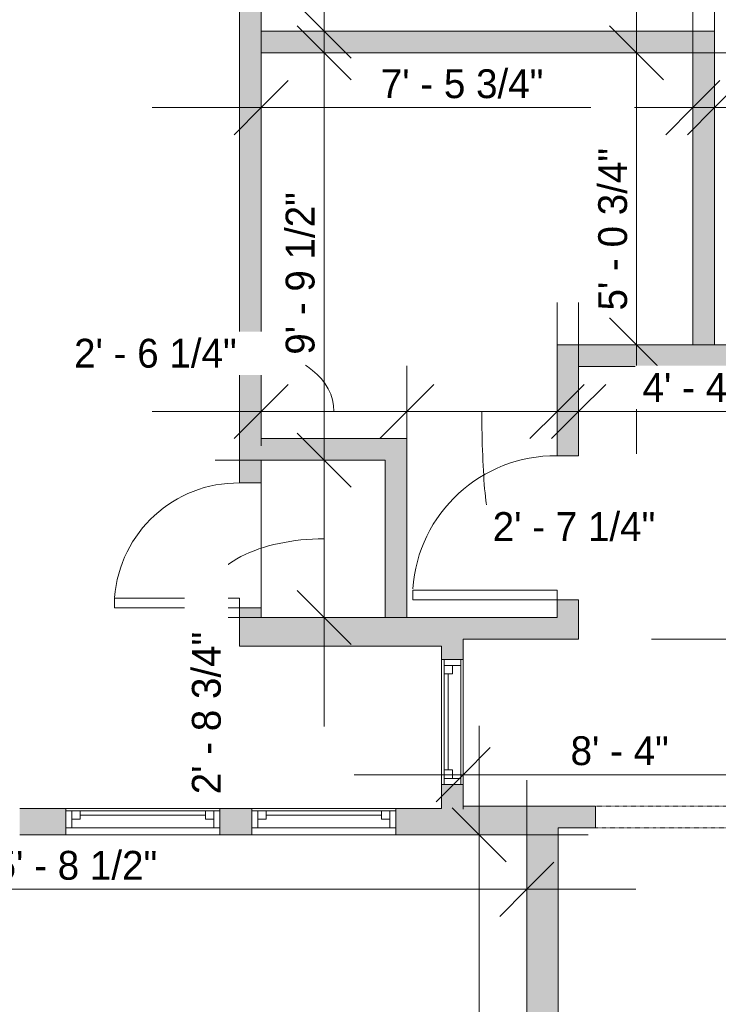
# Model space of a CAD drawing. Header units: inches. Extents: x -481 to 700, y -448 to 1032.
# Tile 14 of 17: x 325 to 470, y 721 to 926. Entities that reach past the tile are written whole.
import ezdxf

# ---------------------------------------------------------------- set-up
doc = ezdxf.new("R2010")
doc.units = ezdxf.units.IN
doc.header["$MEASUREMENT"] = 0
doc.linetypes.add('Overhead', pattern=[0.15625, 0.09375, -0.0625])
for name, color, linetype, lineweight in [('A-ANNO-DIMS', 211, 'Continuous', 9), ('A-ANNO-DIMS-192', 211, 'Continuous', 9), ('A-DETL-GENF', 92, 'Overhead', 9), ('A-DETL-MEDM', 90, 'Continuous', 9), ('A-DOOR', 31, 'Continuous', 9), ('A-FLOR', 192, 'Continuous', 9), ('A-GLAZ', 151, 'Continuous', 9), ('A-WALL', 90, 'Continuous', 9), ('A-WALL-PATT', 111, 'Continuous', 9)]:
    doc.layers.add(name, color=color, linetype=linetype, lineweight=lineweight)
doc.styles.add('Inter', font='txt', dxfattribs={"height": 6})
doc.dimstyles.new('Linear_-_1_32__Inter__Imperial__SMALL', dxfattribs={"dimscale": 12, "dimtxt": 7.948799, "dimasz": 0.9375, "dimexe": 1.889764, "dimexo": 1.259843, "dimgap": 0, "dimtad": 1, "dimrnd": 0.25, "dimzin": 1, "dimdsep": 46, "dimlunit": 4, "dimtxsty": 'Inter', "dimblk1": 'OBLIQUE', "dimblk2": 'OBLIQUE', "dimsah": 1, "dimcen": 0.09, "dimdle": 1.889764, "dimazin": 0, "dimtfac": 1, "dimtdec": 4, "dimtix": 1, "dimtmove": 0, "dimatfit": 3, "dimfxl": 1, "dimtvp": 1, "dimtfill": 1, "dimfrac": 2, "dimtolj": 1, "dimtzin": 0, "dimarcsym": 2})
doc.dimstyles.new('Linear_-_1_32__Inter__Imperial__SMALL_1', dxfattribs={"dimscale": 12, "dimtxt": 7.948799, "dimasz": 0.9375, "dimexe": 1.889764, "dimexo": 1.259843, "dimgap": 0, "dimtad": 1, "dimrnd": 0.25, "dimzin": 1, "dimdsep": 46, "dimlunit": 4, "dimtxsty": 'Inter', "dimblk1": 'OBLIQUE', "dimblk2": 'OBLIQUE', "dimsah": 1, "dimcen": 0.09, "dimdle": 1.889764, "dimazin": 0, "dimtfac": 1, "dimtdec": 4, "dimtix": 1, "dimtmove": 1, "dimatfit": 3, "dimfxl": 1, "dimtvp": 1, "dimtfill": 1, "dimfrac": 2, "dimtolj": 1, "dimtzin": 0, "dimarcsym": 2})
doc.dimstyles.new('Linear_-_1_32__Inter__Imperial__SMALL_2', dxfattribs={"dimscale": 12, "dimtxt": 7.948799, "dimasz": 0.9375, "dimexe": 1.889764, "dimexo": 1.259843, "dimgap": 0, "dimtad": 1, "dimrnd": 0.25, "dimzin": 1, "dimdsep": 46, "dimlunit": 4, "dimtxsty": 'Inter', "dimblk1": 'OBLIQUE', "dimblk2": 'OBLIQUE', "dimsah": 1, "dimcen": 0.09, "dimdle": 1.889764, "dimazin": 0, "dimtfac": 1, "dimtdec": 4, "dimtix": 1, "dimtmove": 2, "dimatfit": 3, "dimfxl": 1, "dimtvp": 1, "dimtfill": 1, "dimfrac": 2, "dimtolj": 1, "dimtzin": 0, "dimarcsym": 2})

# ---------------------------------------------------------------- blocks, each defined once
blk = doc.blocks.new('Planitar - Single Door_Flush Panel - 2_-6_ x 6_-8_-4178346-Main Floor Dimension Plan')
at = {"layer": 'A-DOOR'}
for p, q in [((12.99, -2.25), (12.99, -32.25)), ((15, -2.25), (12.99, -2.25)), ((15, -2.25), (15, -32.25)), ((15, -32.25), (12.99, -32.25))]:
    blk.add_line(p, q, dxfattribs=at)
blk.add_arc((14.77, -2.55), 29.77, 179.4225, 266.009, dxfattribs=at)
blk = doc.blocks.new('Planitar - Opening - 3_-8_ x 6_-8_-4181262-Main Floor Dimension Plan')
at = {"layer": 'A-DETL-GENF'}
for p, q in [((21.68, 2.25), (-22.32, 2.25)), ((-22.32, -2.25), (21.68, -2.25))]:
    blk.add_line(p, q, dxfattribs=at)
at = {"layer": 'A-DETL-MEDM'}
for p, q in [((-22.32, 2.25), (-22.32, -2.25)), ((21.68, -2.25), (21.68, 2.25))]:
    blk.add_line(p, q, dxfattribs=at)
blk = doc.blocks.new('Planitar-Double-Hung-Single - Default 1-4192178-Main Floor Dimension Plan')
at = {"layer": 'A-GLAZ'}
for p, q in [((-13, 2.25), (-13, -2.25)), ((13, 2.25), (-13, 2.25)), ((13, -2.25), (13, 2.25)), ((-13, 1.75), (-10, 1.75)), ((-11.75, 1.75), (-11.75, -1.75)), ((-11.75, 0), (-10, 0)), ((-10, 1.75), (-1.1875, 1.75)), ((-10, 1.75), (-10, 0)), ((-1.1875, 1.75), (1.1875, 1.75)), ((1.1875, 1.75), (10, 1.75)), ((10, 1.75), (13, 1.75)), ((10, 1.75), (10, 0)), ((11.75, 0), (10, 0)), ((11.75, 1.75), (11.75, -1.75)), ((-13, -1.75), (-11.75, -1.75)), ((11.75, -1.75), (-11.75, -1.75)), ((11.75, -1.75), (13, -1.75)), ((-13, -2.25), (13, -2.25))]:
    blk.add_line(p, q, dxfattribs=at)
at = {"layer": 'A-GLAZ', "lineweight": 18}
blk.add_line((-10, 0.875), (10, 0.875), dxfattribs=at)
blk = doc.blocks.new('Planitar-Double-Hung-Single - Default 1-4192384-Main Floor Dimension Plan')
at = {"layer": 'A-GLAZ'}
for p, q in [((-15, 2.75), (-15, -2.75)), ((15, 2.75), (-15, 2.75)), ((-15, 2.25), (-12, 2.25)), ((-13.75, 2.25), (-13.75, -1.25)), ((-12, 2.25), (-1.1875, 2.25)), ((-12, 2.25), (-12, 0.5)), ((-1.1875, 2.25), (1.1875, 2.25)), ((1.1875, 2.25), (12, 2.25)), ((12, 2.25), (15, 2.25)), ((12, 2.25), (12, 0.5)), ((13.75, 2.25), (13.75, -1.25)), ((15, -2.75), (15, 2.75)), ((-13.75, 0.5), (-12, 0.5)), ((13.75, 0.5), (12, 0.5)), ((-15, -1.25), (-13.75, -1.25)), ((13.75, -1.25), (-13.75, -1.25)), ((13.75, -1.25), (15, -1.25)), ((-15, -2.75), (15, -2.75))]:
    blk.add_line(p, q, dxfattribs=at)
at = {"layer": 'A-GLAZ', "lineweight": 18}
blk.add_line((-12, 1.375), (12, 1.375), dxfattribs=at)
blk = doc.blocks.new('Planitar-Double-Hung-Single - Default 1-4192378-Main Floor Dimension Plan')
at = {"layer": 'A-GLAZ'}
for p, q in [((-16, 2.75), (-16, -2.75)), ((16, 2.75), (-16, 2.75)), ((-16, 2.25), (-13, 2.25)), ((-14.75, 2.25), (-14.75, -1.25)), ((-13, 2.25), (-1.1875, 2.25)), ((-13, 2.25), (-13, 0.5)), ((-1.1875, 2.25), (1.1875, 2.25)), ((1.1875, 2.25), (13, 2.25)), ((13, 2.25), (16, 2.25)), ((13, 2.25), (13, 0.5)), ((14.75, 2.25), (14.75, -1.25)), ((16, -2.75), (16, 2.75)), ((-14.75, 0.5), (-13, 0.5)), ((14.75, 0.5), (13, 0.5)), ((-16, -1.25), (-14.75, -1.25)), ((14.75, -1.25), (-14.75, -1.25)), ((14.75, -1.25), (16, -1.25)), ((-16, -2.75), (16, -2.75))]:
    blk.add_line(p, q, dxfattribs=at)
at = {"layer": 'A-GLAZ', "lineweight": 18}
blk.add_line((-13, 1.375), (13, 1.375), dxfattribs=at)
blk = doc.blocks.new('Planitar - Single Door_Flush Panel - 2_-2_ x 6_-8_-4191490-Main Floor Dimension Plan')
at = {"layer": 'A-DOOR'}
for p, q in [((10.99, -2.25), (10.99, -28.25)), ((13, -2.25), (10.99, -2.25)), ((13, -2.25), (13, -28.25)), ((13, -28.25), (10.99, -28.25))]:
    blk.add_line(p, q, dxfattribs=at)
blk.add_arc((12.77, -2.55), 25.77, 179.3329, 265.7034, dxfattribs=at)
blk = doc.blocks.new('DIMBLOCK36-Main Floor Dimension Plan')
at = {"layer": 'A-ANNO-DIMS-192'}
for p, q in [((242.12, 738.01), (242.12, 767.85)), ((430.62, 738.01), (430.62, 767.85)), ((219.44, 745.17), (453.29, 745.17)), ((242.12, 745.17), (242.12, 738.01)), ((430.62, 745.17), (430.62, 738.01))]:
    blk.add_line(p, q, dxfattribs=at)
at = {"layer": 'A-ANNO-DIMS-192', "lineweight": 35}
for p, q in [((242.12, 745.17), (247.74, 750.79)), ((430.62, 745.17), (436.24, 750.79)), ((242.12, 745.17), (236.49, 739.54)), ((430.62, 745.17), (424.99, 739.54))]:
    blk.add_line(p, q, dxfattribs=at)
at = {"layer": 'A-ANNO-DIMS-192', "color": 0, "insert": (315.45, 753.16), "char_height": 6, "width": 50.1967, "attachment_point": 1, "line_spacing_factor": 0.9936, "style": 'Inter', "bg_fill": 3, "box_fill_scale": 1.25, "bg_fill_color": 256, "bg_fill_true_color": 13158600, "bg_fill_transparency": 0}
blk.add_mtext('15\' - 8 1/2"', dxfattribs=at)
blk = doc.blocks.new('_Oblique')
at = {"color": 0, "linetype": 'ByBlock', "lineweight": -2}
blk.add_line((-0.5, -0.5), (0.5, 0.5), dxfattribs=at)
blk = doc.blocks.new('DIMBLOCK43-Main Floor Dimension Plan')
at = {"layer": 'A-ANNO-DIMS-192'}
for p, q in [((417.37, 761.86), (417.37, 791.7)), ((517.37, 761.86), (517.37, 791.7)), ((394.69, 769.02), (540.04, 769.02)), ((417.37, 769.02), (417.37, 761.86)), ((517.37, 769.02), (517.37, 761.86))]:
    blk.add_line(p, q, dxfattribs=at)
at = {"layer": 'A-ANNO-DIMS-192', "lineweight": 35}
for p, q in [((417.37, 769.02), (422.99, 774.64)), ((517.37, 769.02), (522.99, 774.64)), ((417.37, 769.02), (411.74, 763.39)), ((517.37, 769.02), (511.74, 763.39))]:
    blk.add_line(p, q, dxfattribs=at)
at = {"layer": 'A-ANNO-DIMS-192', "color": 0, "insert": (439.68, 777.01), "char_height": 6, "width": 30.1657, "attachment_point": 1, "line_spacing_factor": 0.9936, "style": 'Inter', "bg_fill": 3, "box_fill_scale": 1.25, "bg_fill_color": 256, "bg_fill_true_color": 13158600, "bg_fill_transparency": 0}
blk.add_mtext('8\' - 4"', dxfattribs=at)
blk = doc.blocks.new('DIMBLOCK44-Main Floor Dimension Plan')
at = {"layer": 'A-ANNO-DIMS-192'}
for p, q in [((375.37, 900.65), (375.37, 930.49)), ((465.12, 900.65), (465.12, 930.49)), ((352.69, 907.82), (487.79, 907.82)), ((375.37, 907.82), (375.37, 900.65)), ((465.12, 907.82), (465.12, 900.65))]:
    blk.add_line(p, q, dxfattribs=at)
at = {"layer": 'A-ANNO-DIMS-192', "lineweight": 35}
for p, q in [((375.37, 907.82), (380.99, 913.44)), ((465.12, 907.82), (470.74, 913.44)), ((375.37, 907.82), (369.74, 902.19)), ((465.12, 907.82), (459.49, 902.19))]:
    blk.add_line(p, q, dxfattribs=at)
at = {"layer": 'A-ANNO-DIMS-192', "color": 0, "insert": (400.22, 915.8), "char_height": 6, "width": 48.0505, "attachment_point": 1, "line_spacing_factor": 0.9936, "style": 'Inter', "bg_fill": 3, "box_fill_scale": 1.25, "bg_fill_color": 256, "bg_fill_true_color": 13158600, "bg_fill_transparency": 0}
blk.add_mtext('7\' - 5 3/4"', dxfattribs=at)
blk = doc.blocks.new('DIMBLOCK45-Main Floor Dimension Plan')
at = {"layer": 'A-ANNO-DIMS-192'}
for p, q in [((469.62, 900.65), (469.62, 930.49)), ((497.87, 873.6), (497.87, 930.49)), ((446.94, 907.82), (497.87, 907.82)), ((469.62, 907.82), (469.62, 900.65)), ((497.87, 907.82), (497.87, 873.6))]:
    blk.add_line(p, q, dxfattribs=at)
at = {"layer": 'A-ANNO-DIMS-192', "lineweight": 35}
for p, q in [((469.62, 907.82), (475.24, 913.44)), ((497.87, 907.82), (503.49, 913.44)), ((469.62, 907.82), (463.99, 902.19)), ((497.87, 907.82), (492.24, 902.19))]:
    blk.add_line(p, q, dxfattribs=at)
at = {"layer": 'A-ANNO-DIMS-192'}
blk.add_ellipse((465.26, 907.82), major_axis=(0, 35.18), ratio=0.525217, start_param=4.712389, end_param=6.283185, dxfattribs=at)
at = {"layer": 'A-ANNO-DIMS-192', "color": 0, "insert": (426.12, 946.02), "char_height": 6, "width": 46.9774, "attachment_point": 1, "line_spacing_factor": 0.9936, "style": 'Inter', "bg_fill": 3, "box_fill_scale": 1.25, "bg_fill_color": 256, "bg_fill_true_color": 13158600, "bg_fill_transparency": 0}
blk.add_mtext('2\' - 4 1/4"', dxfattribs=at)
blk = doc.blocks.new('DIMBLOCK81-Main Floor Dimension Plan')
at = {"layer": 'A-ANNO-DIMS-192'}
for p, q in [((453.42, 941.9), (453.42, 835.8)), ((446.25, 919.23), (476.09, 919.23)), ((453.42, 919.23), (446.25, 919.23)), ((446.25, 858.48), (476.09, 858.48)), ((453.42, 858.48), (446.25, 858.48))]:
    blk.add_line(p, q, dxfattribs=at)
at = {"layer": 'A-ANNO-DIMS-192', "lineweight": 35}
for p, q in [((453.42, 919.23), (447.79, 924.85)), ((453.42, 919.23), (459.04, 913.6)), ((453.42, 858.48), (447.79, 864.1)), ((453.42, 858.48), (459.04, 852.85))]:
    blk.add_line(p, q, dxfattribs=at)
at = {"layer": 'A-ANNO-DIMS-192', "color": 0, "insert": (445.43, 865.61), "char_height": 6, "width": 48.6466, "attachment_point": 1, "rotation": 90, "line_spacing_factor": 0.9936, "style": 'Inter', "bg_fill": 3, "box_fill_scale": 1.25, "bg_fill_color": 256, "bg_fill_true_color": 13158600, "bg_fill_transparency": 0}
blk.add_mtext('5\' - 0 3/4"', dxfattribs=at)
blk = doc.blocks.new('DIMBLOCK82-Main Floor Dimension Plan')
at = {"layer": 'A-ANNO-DIMS-192'}
for p, q in [((388.42, 941.9), (388.42, 779.05)), ((381.26, 919.23), (411.1, 919.23)), ((388.42, 919.23), (381.26, 919.23)), ((381.26, 801.73), (411.1, 801.73)), ((388.42, 801.73), (381.26, 801.73))]:
    blk.add_line(p, q, dxfattribs=at)
at = {"layer": 'A-ANNO-DIMS-192', "lineweight": 35}
for p, q in [((388.42, 919.23), (382.8, 924.85)), ((388.42, 919.23), (394.05, 913.6)), ((388.42, 801.73), (382.8, 807.35)), ((388.42, 801.73), (394.05, 796.1))]:
    blk.add_line(p, q, dxfattribs=at)
at = {"layer": 'A-ANNO-DIMS-192', "color": 0, "insert": (380.44, 856.41), "char_height": 6, "width": 46.262, "attachment_point": 1, "rotation": 90, "line_spacing_factor": 0.9936, "style": 'Inter', "bg_fill": 3, "box_fill_scale": 1.25, "bg_fill_color": 256, "bg_fill_true_color": 13158600, "bg_fill_transparency": 0}
blk.add_mtext('9\' - 9 1/2"', dxfattribs=at)
blk = doc.blocks.new('DIMBLOCK83-Main Floor Dimension Plan')
at = {"layer": 'A-ANNO-DIMS-192'}
for p, q in [((388.42, 1032.15), (388.42, 901.05)), ((381.26, 1009.48), (411.1, 1009.48)), ((388.42, 1009.48), (381.26, 1009.48)), ((381.26, 923.73), (411.1, 923.73)), ((388.42, 923.73), (381.26, 923.73))]:
    blk.add_line(p, q, dxfattribs=at)
at = {"layer": 'A-ANNO-DIMS-192', "lineweight": 35}
for p, q in [((388.42, 1009.48), (382.8, 1015.1)), ((388.42, 1009.48), (394.05, 1003.85)), ((388.42, 923.73), (382.8, 929.35)), ((388.42, 923.73), (394.05, 918.1))]:
    blk.add_line(p, q, dxfattribs=at)
at = {"layer": 'A-ANNO-DIMS-192', "color": 0, "insert": (380.44, 947.38), "char_height": 6, "width": 46.1428, "attachment_point": 1, "rotation": 90, "line_spacing_factor": 0.9936, "style": 'Inter', "bg_fill": 3, "box_fill_scale": 1.25, "bg_fill_color": 256, "bg_fill_true_color": 13158600, "bg_fill_transparency": 0}
blk.add_mtext('7\' - 1 3/4"', dxfattribs=at)
blk = doc.blocks.new('DIMBLOCK92-Main Floor Dimension Plan')
at = {"layer": 'A-ANNO-DIMS-192'}
for p, q in [((420.66, 779.15), (420.66, 548.8)), ((413.5, 756.48), (443.34, 756.48)), ((420.66, 756.48), (413.5, 756.48)), ((413.5, 571.48), (443.34, 571.48)), ((420.66, 571.48), (413.5, 571.48))]:
    blk.add_line(p, q, dxfattribs=at)
at = {"layer": 'A-ANNO-DIMS-192', "lineweight": 35}
for p, q in [((420.66, 756.48), (415.03, 762.1)), ((420.66, 756.48), (426.28, 750.85)), ((420.66, 571.48), (415.03, 577.1)), ((420.66, 571.48), (426.28, 565.85))]:
    blk.add_line(p, q, dxfattribs=at)
at = {"layer": 'A-ANNO-DIMS-192', "color": 0, "insert": (412.67, 649.97), "char_height": 6, "width": 33.6234, "attachment_point": 1, "rotation": 90, "line_spacing_factor": 0.9936, "style": 'Inter', "bg_fill": 3, "box_fill_scale": 1.25, "bg_fill_color": 256, "bg_fill_true_color": 13158600, "bg_fill_transparency": 0}
blk.add_mtext('15\' - 5"', dxfattribs=at)
blk = doc.blocks.new('DIMBLOCK93-Main Floor Dimension Plan')
at = {"layer": 'A-ANNO-DIMS-192'}
for p, q in [((483.47, 876.65), (483.47, 797.23)), ((476.31, 853.98), (506.15, 853.98)), ((483.47, 853.98), (476.31, 853.98)), ((456.49, 797.23), (506.15, 797.23)), ((483.47, 797.23), (456.49, 797.23))]:
    blk.add_line(p, q, dxfattribs=at)
at = {"layer": 'A-ANNO-DIMS-192', "lineweight": 35}
for p, q in [((483.47, 853.98), (477.85, 859.6)), ((483.47, 853.98), (489.1, 848.35)), ((483.47, 797.23), (477.85, 802.85)), ((483.47, 797.23), (489.1, 791.6))]:
    blk.add_line(p, q, dxfattribs=at)
at = {"layer": 'A-ANNO-DIMS-192', "color": 0, "insert": (475.49, 805.18), "char_height": 6, "width": 49.0043, "attachment_point": 1, "rotation": 90, "line_spacing_factor": 0.9936, "style": 'Inter', "bg_fill": 3, "box_fill_scale": 1.25, "bg_fill_color": 256, "bg_fill_true_color": 13158600, "bg_fill_transparency": 0}
blk.add_mtext('4\' - 8 3/4"', dxfattribs=at)
blk = doc.blocks.new('DIMBLOCK94-Main Floor Dimension Plan')
at = {"layer": 'A-ANNO-DIMS-192', "lineweight": 35}
for p, q in [((483.47, 797.23), (477.85, 802.85)), ((483.47, 797.23), (489.1, 791.6)), ((483.47, 762.48), (477.85, 768.1)), ((483.47, 762.48), (489.1, 756.85))]:
    blk.add_line(p, q, dxfattribs=at)
at = {"layer": 'A-ANNO-DIMS-192'}
for p, q in [((456.49, 797.23), (506.15, 797.23)), ((483.47, 797.23), (456.49, 797.23)), ((483.47, 797.23), (483.47, 739.8)), ((476.31, 762.48), (506.15, 762.48)), ((483.47, 762.48), (476.31, 762.48))]:
    blk.add_line(p, q, dxfattribs=at)
blk.add_ellipse((483.47, 758.68), major_axis=(0, 21.17), ratio=0.406191, start_param=4.712389, end_param=6.283185, dxfattribs=at)
at = {"layer": 'A-ANNO-DIMS-192', "color": 0, "insert": (489.05, 714.66), "char_height": 6, "width": 52.8198, "attachment_point": 1, "rotation": 90, "line_spacing_factor": 0.9936, "style": 'Inter', "bg_fill": 3, "box_fill_scale": 1.25, "bg_fill_color": 256, "bg_fill_true_color": 13158600, "bg_fill_transparency": 0}
blk.add_mtext('2\' - 10 3/4"', dxfattribs=at)
blk = doc.blocks.new('DIMBLOCK95-Main Floor Dimension Plan')
at = {"layer": 'A-ANNO-DIMS-192'}
for p, q in [((441.37, 837.45), (441.37, 867.29)), ((493.37, 837.45), (493.37, 867.29)), ((418.69, 844.61), (516.04, 844.61)), ((441.37, 844.61), (441.37, 837.45)), ((493.37, 844.61), (493.37, 837.45))]:
    blk.add_line(p, q, dxfattribs=at)
at = {"layer": 'A-ANNO-DIMS-192', "lineweight": 35}
for p, q in [((441.37, 844.61), (446.99, 850.23)), ((493.37, 844.61), (498.99, 850.23)), ((441.37, 844.61), (435.74, 838.98)), ((493.37, 844.61), (487.74, 838.98))]:
    blk.add_line(p, q, dxfattribs=at)
at = {"layer": 'A-ANNO-DIMS-192', "color": 0, "insert": (454.65, 852.6), "char_height": 6, "width": 30.5234, "attachment_point": 1, "line_spacing_factor": 0.9936, "style": 'Inter', "bg_fill": 3, "box_fill_scale": 1.25, "bg_fill_color": 256, "bg_fill_true_color": 13158600, "bg_fill_transparency": 0}
blk.add_mtext('4\' - 4"', dxfattribs=at)
blk = doc.blocks.new('DIMBLOCK96-Main Floor Dimension Plan')
at = {"layer": 'A-ANNO-DIMS-192'}
for p, q in [((375.37, 837.45), (375.37, 867.29)), ((405.62, 854.1), (405.62, 821.93)), ((405.62, 844.61), (405.62, 854.1)), ((352.69, 844.61), (405.62, 844.61)), ((375.37, 844.61), (375.37, 837.45))]:
    blk.add_line(p, q, dxfattribs=at)
at = {"layer": 'A-ANNO-DIMS-192', "lineweight": 35}
for p, q in [((375.37, 844.61), (380.99, 850.23)), ((405.62, 844.61), (411.24, 850.23)), ((375.37, 844.61), (369.74, 838.98)), ((405.62, 844.61), (399.99, 838.98))]:
    blk.add_line(p, q, dxfattribs=at)
at = {"layer": 'A-ANNO-DIMS-192'}
blk.add_ellipse((375.29, 844.61), major_axis=(15.2, 0), ratio=0.795183, start_param=0, end_param=1.570796, dxfattribs=at)
at = {"layer": 'A-ANNO-DIMS-192', "color": 0, "insert": (336.44, 859.72), "char_height": 6, "width": 46.6197, "attachment_point": 1, "line_spacing_factor": 0.9936, "style": 'Inter', "bg_fill": 3, "box_fill_scale": 1.25, "bg_fill_color": 256, "bg_fill_true_color": 13158600, "bg_fill_transparency": 0}
blk.add_mtext('2\' - 6 1/4"', dxfattribs=at)
blk = doc.blocks.new('DIMBLOCK97-Main Floor Dimension Plan')
at = {"layer": 'A-ANNO-DIMS-192'}
for p, q in [((436.87, 837.45), (436.87, 867.29)), ((405.62, 854.1), (405.62, 821.93)), ((405.62, 844.61), (405.62, 854.1)), ((405.62, 844.61), (459.54, 844.61)), ((436.87, 844.61), (436.87, 837.45))]:
    blk.add_line(p, q, dxfattribs=at)
at = {"layer": 'A-ANNO-DIMS-192', "lineweight": 35}
for p, q in [((405.62, 844.61), (411.24, 850.23)), ((436.87, 844.61), (442.49, 850.23)), ((405.62, 844.61), (399.99, 838.98)), ((436.87, 844.61), (431.24, 838.98))]:
    blk.add_line(p, q, dxfattribs=at)
at = {"layer": 'A-ANNO-DIMS-192'}
blk.add_ellipse((423.49, 844.61), major_axis=(0, 23.98), ratio=0.093829, start_param=1.570796, end_param=3.141593, dxfattribs=at)
at = {"layer": 'A-ANNO-DIMS-192', "color": 0, "insert": (423.49, 823.65), "char_height": 6, "width": 46.1428, "attachment_point": 1, "line_spacing_factor": 0.9936, "style": 'Inter', "bg_fill": 3, "box_fill_scale": 1.25, "bg_fill_color": 256, "bg_fill_true_color": 13158600, "bg_fill_transparency": 0}
blk.add_mtext('2\' - 7 1/4"', dxfattribs=at)
blk = doc.blocks.new('DIMBLOCK98-Main Floor Dimension Plan')
at = {"layer": 'A-ANNO-DIMS-192'}
for p, q in [((388.42, 779.05), (388.42, 857.15)), ((395.59, 834.48), (365.75, 834.48)), ((388.42, 834.48), (395.59, 834.48)), ((395.59, 801.73), (365.75, 801.73)), ((388.42, 801.73), (395.59, 801.73))]:
    blk.add_line(p, q, dxfattribs=at)
at = {"layer": 'A-ANNO-DIMS-192', "lineweight": 35}
for p, q in [((388.42, 834.48), (382.8, 840.1)), ((388.42, 834.48), (394.05, 828.85)), ((388.42, 801.73), (382.8, 807.35)), ((388.42, 801.73), (394.05, 796.1))]:
    blk.add_line(p, q, dxfattribs=at)
at = {"layer": 'A-ANNO-DIMS-192'}
blk.add_ellipse((388.42, 805.48), major_axis=(24.46, 0), ratio=0.515962, start_param=1.570796, end_param=3.141593, dxfattribs=at)
at = {"layer": 'A-ANNO-DIMS-192', "color": 0, "insert": (360.94, 764.94), "char_height": 6, "width": 48.6466, "attachment_point": 1, "rotation": 90, "line_spacing_factor": 0.9936, "style": 'Inter', "bg_fill": 3, "box_fill_scale": 1.25, "bg_fill_color": 256, "bg_fill_true_color": 13158600, "bg_fill_transparency": 0}
blk.add_mtext('2\' - 8 3/4"', dxfattribs=at)

msp = doc.modelspace()

# ---------------------------------------------------------------- hatches: boundary and pattern name
at = {"layer": 'A-WALL-PATT'}
h = msp.add_hatch(color=9, dxfattribs=at)
h.paths.add_polyline_path([(375.367, 795.727), (375.367, 803.727), (370.867, 803.727), (370.867, 795.727)], flags=0)
h.paths.add_polyline_path([(375.367, 829.727), (375.367, 1009.477), (370.867, 1009.477), (370.867, 829.727)], flags=0)
for points in [[(465.117, 919.227), (465.117, 923.727), (375.367, 923.727), (375.367, 919.227), (432.964, 919.227)], [(469.617, 858.477), (469.617, 923.727), (465.117, 923.727), (465.117, 858.477)], [(493.367, 853.977), (497.867, 853.977), (497.867, 858.477), (441.367, 858.477), (441.367, 853.977)], [(401.117, 834.477), (405.617, 834.477), (405.617, 838.977), (375.367, 838.977), (375.367, 834.477)], [(405.617, 801.727), (405.617, 834.477), (401.117, 834.477), (401.117, 801.727)], [(412.867, 795.727), (417.367, 795.727), (417.367, 801.727), (375.367, 801.727), (375.367, 795.727)], [(417.367, 797.227), (441.367, 797.227), (441.367, 801.727), (417.367, 801.727)], [(430.617, 756.477), (433.867, 756.477), (433.867, 762.477), (417.367, 762.477), (417.367, 756.477)]]:
    msp.add_hatch(color=9, dxfattribs=at).paths.add_polyline_path(points, flags=0)
h = msp.add_hatch(color=9, dxfattribs=at)
h.paths.add_polyline_path([(441.367, 801.727), (441.367, 805.396), (436.867, 805.396), (436.867, 801.727)], flags=0)
h.paths.add_polyline_path([(441.367, 835.396), (441.367, 858.477), (436.867, 858.477), (436.867, 835.396)], flags=0)
h = msp.add_hatch(color=9, dxfattribs=at)
h.paths.add_polyline_path([(417.367, 756.477), (417.367, 767.003), (412.867, 767.003), (412.867, 756.477)], flags=0)
h.paths.add_polyline_path([(412.867, 793.003), (417.367, 793.003), (417.367, 795.727), (412.867, 795.727)], flags=0)
h = msp.add_hatch(color=9, dxfattribs=at)
h.paths.add_polyline_path([(517.367, 757.977), (517.367, 762.477), (488.887, 762.477), (488.887, 757.977), (509.874, 757.977)], flags=0)
h.paths.add_polyline_path([(437.117, 757.977), (444.887, 757.977), (444.887, 762.477), (433.867, 762.477), (433.867, 757.977)], flags=0)
h = msp.add_hatch(color=9, dxfattribs=at)
h.paths.add_polyline_path([(412.867, 756.477), (412.867, 761.977), (403.37, 761.977), (403.37, 756.477)], flags=0)
h.paths.add_polyline_path([(373.37, 756.477), (373.37, 761.977), (366.74, 761.977), (366.74, 756.477)], flags=0)
h.paths.add_polyline_path([(325.133, 756.477), (334.74, 756.477), (334.74, 761.977), (325.133, 761.977)], flags=0)
h.paths.add_polyline_path([(254.224, 756.477), (254.224, 761.977), (230.416, 761.977), (230.416, 756.477), (242.117, 756.477)], flags=0)
h.paths.add_polyline_path([(286.224, 756.477), (295.133, 756.477), (295.133, 761.977), (286.224, 761.977)], flags=0)
h.paths.add_polyline_path([(193.686, 756.477), (206.416, 756.477), (206.416, 761.977), (175.875, 761.977), (175.875, 756.477), (186.867, 756.477)], flags=0)
h.paths.add_polyline_path([(121.447, 756.477), (151.875, 756.477), (151.875, 761.977), (121.447, 761.977)], flags=0)
h.paths.add_polyline_path([(86.117, 756.477), (97.447, 756.477), (97.447, 761.977), (77.077, 761.977), (77.077, 756.477)], flags=0)
h.paths.add_polyline_path([(43.077, 756.477), (43.077, 761.977), (-13.744, 761.977), (-13.744, 756.477)], flags=0)
h.paths.add_polyline_path([(-57.133, 756.477), (-47.744, 756.477), (-47.744, 761.977), (-57.133, 761.977)], flags=0)
h = msp.add_hatch(color=9, dxfattribs=at)
h.paths.add_polyline_path([(430.617, 526.727), (437.117, 526.727), (437.117, 533.108), (430.617, 533.108)], flags=0)
h.paths.add_polyline_path([(430.617, 565.108), (437.117, 565.108), (437.117, 757.977), (433.867, 757.977), (433.867, 756.477), (430.617, 756.477), (430.617, 566.977)], flags=0)

# ---------------------------------------------------------------- linework, layer by layer
at = {"layer": 'A-FLOR'}
msp.add_line((375.367, 829.727), (375.367, 803.727), dxfattribs=at)
at = {"layer": 'A-WALL'}
for p, q in [((370.867, 1013.977), (370.867, 829.727)), ((375.367, 923.727), (375.367, 1009.477)), ((469.617, 923.727), (375.367, 923.727)), ((469.617, 858.477), (469.617, 923.727)), ((375.367, 838.977), (375.367, 919.227)), ((375.367, 919.227), (465.117, 919.227)), ((465.117, 919.227), (465.117, 858.477)), ((436.867, 858.477), (436.867, 835.396)), ((465.117, 858.477), (436.867, 858.477)), ((497.867, 858.477), (469.617, 858.477)), ((441.367, 835.396), (441.367, 853.977)), ((441.367, 853.977), (493.367, 853.977)), ((405.617, 838.977), (375.367, 838.977)), ((405.617, 801.727), (405.617, 838.977)), ((375.367, 829.727), (375.367, 834.477)), ((375.367, 834.477), (401.117, 834.477)), ((401.117, 834.477), (401.117, 801.727)), ((436.867, 835.396), (441.367, 835.396)), ((370.867, 829.727), (375.367, 829.727)), ((441.367, 805.396), (436.867, 805.396)), ((436.867, 805.396), (436.867, 801.727)), ((441.367, 797.227), (441.367, 805.396)), ((370.867, 803.727), (370.867, 795.727)), ((375.367, 803.727), (370.867, 803.727)), ((375.367, 801.727), (375.367, 803.727)), ((401.117, 801.727), (375.367, 801.727)), ((436.867, 801.727), (405.617, 801.727)), ((417.367, 793.003), (417.367, 797.227)), ((417.367, 797.227), (441.367, 797.227)), ((370.867, 795.727), (412.867, 795.727)), ((412.867, 795.727), (412.867, 793.003)), ((412.867, 767.003), (412.867, 761.977)), ((417.367, 762.477), (417.367, 767.003)), ((444.887, 762.477), (417.367, 762.477)), ((334.74, 761.977), (325.133, 761.977)), ((373.37, 761.977), (366.74, 761.977)), ((412.867, 761.977), (403.37, 761.977)), ((325.133, 756.477), (334.74, 756.477)), ((366.74, 756.477), (373.37, 756.477)), ((403.37, 756.477), (430.617, 756.477)), ((430.617, 756.477), (430.617, 571.477)), ((437.117, 565.108), (437.117, 757.977)), ((437.117, 757.977), (444.887, 757.977))]:
    msp.add_line(p, q, dxfattribs=at)

# ---------------------------------------------------------------- block references
at = {"layer": 'A-DOOR', "rotation": 269.9999999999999}
for name, p in [('Planitar - Single Door_Flush Panel - 2_-6_ x 6_-8_-4178346-Main Floor Dimension Plan', (439.117, 820.396)), ('Planitar - Single Door_Flush Panel - 2_-2_ x 6_-8_-4191490-Main Floor Dimension Plan', (373.117, 816.727))]:
    msp.add_blockref(name, p, dxfattribs=at)
at = {"layer": 'A-DOOR'}
msp.add_blockref('Planitar - Opening - 3_-8_ x 6_-8_-4181262-Main Floor Dimension Plan', (467.21, 760.227), dxfattribs=at)
at = {"layer": 'A-GLAZ', "rotation": 89.99999999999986}
msp.add_blockref('Planitar-Double-Hung-Single - Default 1-4192178-Main Floor Dimension Plan', (415.117, 780.003), dxfattribs=at)
at = {"layer": 'A-GLAZ'}
for name, p in [('Planitar-Double-Hung-Single - Default 1-4192378-Main Floor Dimension Plan', (350.74, 759.227)), ('Planitar-Double-Hung-Single - Default 1-4192384-Main Floor Dimension Plan', (388.37, 759.227))]:
    msp.add_blockref(name, p, dxfattribs=at)

# ---------------------------------------------------------------- next in the draw order: dimensions: what is measured, and where the dimension line sits
at = {"layer": 'A-ANNO-DIMS'}
for base, p1, p2, override, picture, middle in [((465.117, 907.815), (375.367, 915.77), (465.117, 915.77), {"dimpost": '<>', "dimfxl": 89.75}, 'DIMBLOCK44-Main Floor Dimension Plan', (420.242, 911.407)), ((430.617, 745.17), (242.117, 753.125), (430.617, 753.125), {"dimpost": '<>', "dimfxl": 188.5}, 'DIMBLOCK36-Main Floor Dimension Plan', (336.367, 748.762))]:
    dim = msp.add_linear_dim(base=base, p1=p1, p2=p2, dimstyle='Linear_-_1_32__Inter__Imperial__SMALL', override=override, dxfattribs=at)
    dim.commit()
    dim.dimension.update_dxf_attribs({"geometry": picture, "text_midpoint": middle})

# ---------------------------------------------------------------- next in the draw order: dimensions: what is measured, and where the dimension line sits
for base, p1, p2, dimstyle, override, picture, middle in [((497.867, 907.815), (469.617, 915.77), (497.867, 858.477), 'Linear_-_1_32__Inter__Imperial__SMALL_1', {"dimpost": '<>', "dimfxl": 63.879029}, 'DIMBLOCK45-Main Floor Dimension Plan', (449.605, 942.016)), ((517.367, 769.019), (417.367, 776.974), (517.367, 776.974), 'Linear_-_1_32__Inter__Imperial__SMALL_2', {"dimpost": '<>', "dimfxl": 100}, 'DIMBLOCK43-Main Floor Dimension Plan', (454.767, 773.007))]:
    dim = msp.add_linear_dim(base=base, p1=p1, p2=p2, dimstyle=dimstyle, override=override, dxfattribs=at)
    dim.commit()
    dim.dimension.update_dxf_attribs({"geometry": picture, "text_midpoint": middle, "dimtype": 160})

# ---------------------------------------------------------------- next in the draw order: dimensions: what is measured, and where the dimension line sits
for base, p1, p2, override, picture, middle in [((388.424, 801.727), (396.379, 919.227), (396.379, 801.727), {"dimpost": '<>', "dimfxl": 117.5}, 'DIMBLOCK82-Main Floor Dimension Plan', (384.437, 879.541)), ((453.418, 858.477), (461.372, 919.227), (461.372, 858.477), {"dimpost": '<>', "dimfxl": 60.75}, 'DIMBLOCK81-Main Floor Dimension Plan', (449.43, 889.936))]:
    dim = msp.add_linear_dim(base=base, p1=p1, p2=p2, angle=90, dimstyle='Linear_-_1_32__Inter__Imperial__SMALL_2', override=override, dxfattribs=at)
    dim.commit()
    dim.dimension.update_dxf_attribs({"geometry": picture, "text_midpoint": middle, "dimtype": 160, "text_rotation": 90})
dim = msp.add_linear_dim(base=(420.659, 571.477), p1=(428.614, 756.477), p2=(428.614, 571.477), angle=90, dimstyle='Linear_-_1_32__Inter__Imperial__SMALL', override={"dimpost": '<>', "dimfxl": 185}, dxfattribs=at)
dim.commit()
dim.dimension.update_dxf_attribs({"geometry": 'DIMBLOCK92-Main Floor Dimension Plan', "text_midpoint": (417.619, 663.977)})

# ---------------------------------------------------------------- next in the draw order: dimensions: what is measured, and where the dimension line sits
for base, p1, p2, override, picture, middle in [((388.424, 923.727), (396.379, 1009.477), (396.379, 923.727), {"dimpost": '<>', "dimfxl": 85.75}, 'DIMBLOCK83-Main Floor Dimension Plan', (384.832, 966.602)), ((483.473, 797.227), (491.428, 853.977), (441.367, 797.227), {"dimpost": '<>', "dimfxl": 75.674574}, 'DIMBLOCK93-Main Floor Dimension Plan', (479.881, 825.602))]:
    dim = msp.add_linear_dim(base=base, p1=p1, p2=p2, angle=90, dimstyle='Linear_-_1_32__Inter__Imperial__SMALL', override=override, dxfattribs=at)
    dim.commit()
    dim.dimension.update_dxf_attribs({"geometry": picture, "text_midpoint": middle})
dim = msp.add_linear_dim(base=(405.617, 844.61), p1=(375.367, 852.565), p2=(405.617, 838.977), dimstyle='Linear_-_1_32__Inter__Imperial__SMALL_1', override={"dimpost": '<>', "dimfxl": 33.161475}, dxfattribs=at)
dim.commit()
dim.dimension.update_dxf_attribs({"geometry": 'DIMBLOCK96-Main Floor Dimension Plan', "text_midpoint": (359.753, 855.716), "dimtype": 160})

# ---------------------------------------------------------------- next in the draw order: dimensions: what is measured, and where the dimension line sits
dim = msp.add_linear_dim(base=(493.367, 844.61), p1=(441.367, 852.565), p2=(493.367, 852.565), dimstyle='Linear_-_1_32__Inter__Imperial__SMALL', override={"dimpost": '<>', "dimfxl": 52}, dxfattribs=at)
dim.commit()
dim.dimension.update_dxf_attribs({"geometry": 'DIMBLOCK95-Main Floor Dimension Plan', "text_midpoint": (467.367, 847.61)})
for base, p1, p2, override, picture, middle in [((388.424, 834.477), (380.469, 801.727), (380.469, 834.477), {"dimpost": '<>', "dimfxl": 32.75}, 'DIMBLOCK98-Main Floor Dimension Plan', (364.941, 789.264)), ((483.473, 762.477), (441.367, 797.227), (491.428, 762.477), {"dimpost": '<>', "dimfxl": 60.939651}, 'DIMBLOCK94-Main Floor Dimension Plan', (493.055, 741.072))]:
    dim = msp.add_linear_dim(base=base, p1=p1, p2=p2, angle=90, dimstyle='Linear_-_1_32__Inter__Imperial__SMALL_1', override=override, dxfattribs=at)
    dim.commit()
    dim.dimension.update_dxf_attribs({"geometry": picture, "text_midpoint": middle, "dimtype": 160, "text_rotation": 90})

# ---------------------------------------------------------------- next in the draw order: dimensions: what is measured, and where the dimension line sits
dim = msp.add_linear_dim(base=(436.867, 844.61), p1=(405.617, 838.977), p2=(436.867, 852.565), dimstyle='Linear_-_1_32__Inter__Imperial__SMALL_1', override={"dimpost": '<>', "dimfxl": 34.076142}, dxfattribs=at)
dim.commit()
dim.dimension.update_dxf_attribs({"geometry": 'DIMBLOCK97-Main Floor Dimension Plan', "text_midpoint": (446.564, 819.649), "dimtype": 160})

doc.saveas('drawing.dxf')
